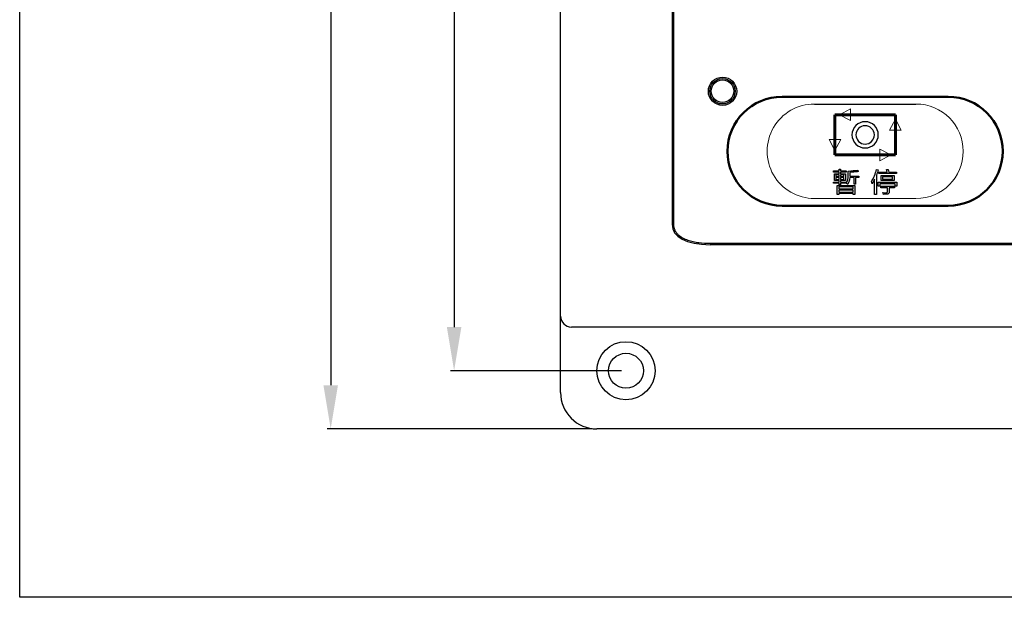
# Model space of a CAD drawing. Header units: millimetres. Extents: x 6964 to 8548, y -230 to 508.
# Tile 1 of 137: x 6964 to 7100, y -230 to -150. Entities that reach past the tile are written whole.
import ezdxf

# ---------------------------------------------------------------- set-up
doc = ezdxf.new("R2010")
doc.units = ezdxf.units.MM
doc.header["$LTSCALE"] = 3
doc.header["$PDSIZE"] = -1
doc.layers.add('layer 1', color=7, linetype='Continuous')
doc.styles.get("Standard").update_dxf_attribs({"font": 'arial.ttf', "height": 10})
doc.dimstyles.new('ISO-25', dxfattribs={"dimtxt": 10, "dimasz": 6, "dimexe": 0.5, "dimexo": 0.625, "dimtad": 1, "dimdec": 1, "dimdsep": 46, "dimtxsty": 'Standard', "dimcen": 0, "dimclrd": 256, "dimclre": 256, "dimadec": 0, "dimazin": 0, "dimtfac": 1, "dimtdec": 1, "dimtmove": 0, "dimatfit": 3, "dimfxl": 1, "dimlwd": 30, "dimlwe": 30, "dimarcsym": 0})

# ---------------------------------------------------------------- blocks, each defined once
blk = doc.blocks.new('*D30')
at = {"lineweight": 30}
for p, q in [((7047.12, 55.21), (7023.61, 55.21)), ((7024.11, 49.21), (7024.11, -192.79)), ((7047.12, -198.79), (7023.61, -198.79))]:
    blk.add_line(p, q, dxfattribs=at)
for points in [[(7023.11, 49.21), (7025.11, 49.21), (7024.11, 55.21)], [(7023.11, -192.79), (7025.11, -192.79), (7024.11, -198.79)]]:
    blk.add_solid(points)
at = {"layer": 'Defpoints', "color": 0}
for p in [(7047.75, 55.21), (7024.11, -198.79), (7047.75, -198.79)]:
    blk.add_point(p, dxfattribs=at)
at = {"color": 0, "insert": (7018.38, -69.55), "char_height": 10, "attachment_point": 5, "rotation": 90}
blk.add_mtext('254', dxfattribs=at)
blk = doc.blocks.new('*D31')
at = {"lineweight": 30}
for p, q in [((7043.12, 63.21), (7006.63, 63.21)), ((7007.13, 57.21), (7007.13, -200.79)), ((7043.12, -206.79), (7006.63, -206.79))]:
    blk.add_line(p, q, dxfattribs=at)
for points in [[(7006.13, 57.21), (7008.13, 57.21), (7007.13, 63.21)], [(7006.13, -200.79), (7008.13, -200.79), (7007.13, -206.79)]]:
    blk.add_solid(points)
at = {"layer": 'Defpoints', "color": 0}
for p in [(7043.75, 63.21), (7007.13, -206.79), (7043.75, -206.79)]:
    blk.add_point(p, dxfattribs=at)
at = {"color": 0, "insert": (7001.4, -67.54), "char_height": 10, "attachment_point": 5, "rotation": 90}
blk.add_mtext('270', dxfattribs=at)

msp = doc.modelspace()

# ---------------------------------------------------------------- linework, layer by layer
at = {"linetype": 'Continuous', "lineweight": 30}
for p, q in [((7038.75, -191.29), (7038.75, 47.71)), ((7054.09, -112.13), (7054.09, -178.64)), ((7059.32, -181.44), (7420.18, -181.44)), ((7038.75, -194.29), (7038.75, -191.29)), ((7439.25, -192.79), (7040.25, -192.79)), ((7038.75, -201.79), (7038.75, -194.29)), ((7435.75, -206.79), (7043.75, -206.79))]:
    msp.add_line(p, q, dxfattribs=at)
msp.add_line((7073.67, -162.09), (7087.64, -162.09))
at = {"color": 1}
msp.add_lwpolyline([(6964.35, 508.16), (8121.42, 508.16), (8121.42, -229.96), (6964.35, -229.96)], close=True, dxfattribs=at)
at = {"linetype": 'Continuous', "lineweight": 30}
for radius in [4, 2.4]:
    msp.add_circle((7047.75, -198.79), radius, dxfattribs=at)
for centre, radius in [((7040.25, -191.29), 1.5), ((7043.75, -201.79), 5)]:
    msp.add_arc(centre, radius, 180, 270, dxfattribs=at)
msp.add_ellipse((7065.92, -175.1), major_axis=(-11.71, -4.26), ratio=0.401308, start_param=6.138009, end_param=7.116858, dxfattribs=at)
at = {"layer": 'layer 1'}
for points in [[(7054.29, -112.13), (7054.29, -112.13), (7054.29, -178.64), (7054.29, -178.64)], [(7076.29, -171.45), (7076.29, -171.45), (7076.29, -171.29), (7076.29, -171.29)], [(7076.29, -171.29), (7076.29, -171.29), (7077.07, -171.29), (7077.07, -171.29)], [(7077.07, -171.45), (7077.07, -171.45), (7076.29, -171.45), (7076.29, -171.45)], [(7076.42, -172.6), (7076.42, -172.6), (7076.42, -171.68), (7076.42, -171.68)], [(7076.42, -171.68), (7076.42, -171.68), (7077.07, -171.68), (7077.07, -171.68)], [(7076.63, -171.83), (7076.63, -171.83), (7076.63, -172.06), (7076.63, -172.06)], [(7077.08, -171.83), (7077.08, -171.83), (7076.63, -171.83), (7076.63, -171.83)], [(7077.07, -171.29), (7077.07, -171.29), (7077.07, -171.05), (7077.07, -171.05)], [(7077.07, -171.05), (7077.07, -171.05), (7077.28, -171.05), (7077.28, -171.05)], [(7077.07, -171.68), (7077.07, -171.68), (7077.07, -171.45), (7077.07, -171.45)], [(7077.08, -172.06), (7077.08, -172.06), (7077.08, -171.83), (7077.08, -171.83)], [(7077.28, -171.05), (7077.28, -171.05), (7077.28, -171.29), (7077.28, -171.29)], [(7077.28, -171.29), (7077.28, -171.29), (7078.04, -171.29), (7078.04, -171.29)], [(7078.04, -171.45), (7078.04, -171.45), (7077.28, -171.45), (7077.28, -171.45)], [(7077.28, -171.45), (7077.28, -171.45), (7077.28, -171.68), (7077.28, -171.68)], [(7077.28, -171.68), (7077.28, -171.68), (7077.93, -171.68), (7077.93, -171.68)], [(7077.74, -171.83), (7077.74, -171.83), (7077.28, -171.83), (7077.28, -171.83)], [(7077.28, -171.83), (7077.28, -171.83), (7077.28, -172.06), (7077.28, -172.06)], [(7077.74, -172.06), (7077.74, -172.06), (7077.74, -171.83), (7077.74, -171.83)], [(7077.93, -171.68), (7077.93, -171.68), (7077.93, -172.6), (7077.93, -172.6)], [(7078.04, -171.29), (7078.04, -171.29), (7078.04, -171.45), (7078.04, -171.45)], [(7078.04, -172.97), (7078.24, -172.74), (7078.33, -172.37), (7078.31, -171.86)], [(7078.31, -171.31), (7078.81, -171.28), (7079.25, -171.24), (7079.63, -171.19)], [(7078.31, -171.86), (7078.31, -171.86), (7078.31, -171.31), (7078.31, -171.31)], [(7078.83, -171.48), (7078.69, -171.48), (7078.59, -171.49), (7078.53, -171.49)], [(7078.53, -171.49), (7078.53, -171.49), (7078.53, -171.87), (7078.53, -171.87)], [(7078.53, -171.87), (7078.53, -171.87), (7078.53, -172.01), (7078.53, -172.01)], [(7078.53, -172.01), (7078.53, -172.01), (7079.77, -172.01), (7079.77, -172.01)], [(7079.71, -171.39), (7079.5, -171.42), (7079.21, -171.45), (7078.83, -171.48)], [(7079.63, -171.19), (7079.63, -171.19), (7079.71, -171.39), (7079.71, -171.39)], [(7079.77, -172.01), (7079.77, -172.01), (7079.77, -172.2), (7079.77, -172.2)], [(7081.52, -172.78), (7081.85, -172.24), (7082.08, -171.68), (7082.22, -171.09)], [(7082.46, -171.13), (7082.39, -171.4), (7082.3, -171.66), (7082.2, -171.9)], [(7082.2, -171.9), (7082.2, -171.9), (7082.2, -174.56), (7082.2, -174.56)], [(7082.22, -171.09), (7082.22, -171.09), (7082.46, -171.13), (7082.46, -171.13)], [(7082.55, -171.65), (7082.55, -171.65), (7082.55, -171.45), (7082.55, -171.45)], [(7082.55, -171.45), (7082.55, -171.45), (7083.69, -171.45), (7083.69, -171.45)], [(7084.98, -171.65), (7084.98, -171.65), (7082.55, -171.65), (7082.55, -171.65)], [(7082.84, -172.6), (7082.84, -172.6), (7082.84, -171.92), (7082.84, -171.92)], [(7082.84, -171.92), (7082.84, -171.92), (7084.65, -171.92), (7084.65, -171.92)], [(7083.6, -171.11), (7083.6, -171.11), (7083.82, -171.08), (7083.82, -171.08)], [(7083.69, -171.45), (7083.66, -171.34), (7083.63, -171.23), (7083.6, -171.11)], [(7083.82, -171.08), (7083.86, -171.2), (7083.89, -171.32), (7083.92, -171.45)], [(7083.92, -171.45), (7083.92, -171.45), (7084.98, -171.45), (7084.98, -171.45)], [(7084.65, -171.92), (7084.65, -171.92), (7084.65, -172.6), (7084.65, -172.6)], [(7084.98, -171.45), (7084.98, -171.45), (7084.98, -171.65), (7084.98, -171.65)], [(7076.28, -173), (7076.28, -173), (7076.28, -172.83), (7076.28, -172.83)], [(7076.28, -172.83), (7076.28, -172.83), (7077.07, -172.83), (7077.07, -172.83)], [(7077.07, -173), (7077.07, -173), (7076.28, -173), (7076.28, -173)], [(7077.07, -172.6), (7077.07, -172.6), (7076.42, -172.6), (7076.42, -172.6)], [(7076.63, -172.06), (7076.63, -172.06), (7077.08, -172.06), (7077.08, -172.06)], [(7076.63, -172.21), (7076.63, -172.21), (7076.63, -172.46), (7076.63, -172.46)], [(7077.08, -172.21), (7077.08, -172.21), (7076.63, -172.21), (7076.63, -172.21)], [(7076.63, -172.46), (7076.63, -172.46), (7077.08, -172.46), (7077.08, -172.46)], [(7076.8, -174.56), (7076.8, -174.56), (7076.8, -173.3), (7076.8, -173.3)], [(7076.8, -173.3), (7076.8, -173.3), (7079.24, -173.3), (7079.24, -173.3)], [(7077.07, -172.83), (7077.07, -172.83), (7077.07, -172.6), (7077.07, -172.6)], [(7077.07, -173.2), (7077.07, -173.2), (7077.07, -173), (7077.07, -173)], [(7077.28, -173.2), (7077.28, -173.2), (7077.07, -173.2), (7077.07, -173.2)], [(7077.08, -172.46), (7077.08, -172.46), (7077.08, -172.21), (7077.08, -172.21)], [(7077.28, -172.06), (7077.28, -172.06), (7077.74, -172.06), (7077.74, -172.06)], [(7077.28, -172.21), (7077.28, -172.21), (7077.28, -172.46), (7077.28, -172.46)], [(7077.74, -172.21), (7077.74, -172.21), (7077.28, -172.21), (7077.28, -172.21)], [(7077.28, -172.46), (7077.28, -172.46), (7077.74, -172.46), (7077.74, -172.46)], [(7077.93, -172.6), (7077.93, -172.6), (7077.28, -172.6), (7077.28, -172.6)], [(7077.28, -172.6), (7077.28, -172.6), (7077.28, -172.83), (7077.28, -172.83)], [(7077.28, -172.83), (7077.28, -172.83), (7077.99, -172.83), (7077.99, -172.83)], [(7077.99, -173), (7077.99, -173), (7077.28, -173), (7077.28, -173)], [(7077.28, -173), (7077.28, -173), (7077.28, -173.2), (7077.28, -173.2)], [(7077.74, -172.46), (7077.74, -172.46), (7077.74, -172.21), (7077.74, -172.21)], [(7077.99, -172.83), (7077.99, -172.83), (7077.99, -173), (7077.99, -173)], [(7078.2, -173.09), (7078.13, -173.03), (7078.07, -172.99), (7078.04, -172.97)], [(7078.25, -173.11), (7078.24, -173.1), (7078.22, -173.1), (7078.2, -173.09)], [(7078.53, -172.2), (7078.52, -172.55), (7078.42, -172.85), (7078.25, -173.11)], [(7079.12, -172.2), (7079.12, -172.2), (7078.53, -172.2), (7078.53, -172.2)], [(7079.12, -173.14), (7079.12, -173.14), (7079.12, -172.2), (7079.12, -172.2)], [(7079.34, -173.14), (7079.34, -173.14), (7079.12, -173.14), (7079.12, -173.14)], [(7079.24, -173.3), (7079.24, -173.3), (7079.24, -174.56), (7079.24, -174.56)], [(7079.77, -172.2), (7079.77, -172.2), (7079.34, -172.2), (7079.34, -172.2)], [(7079.34, -172.2), (7079.34, -172.2), (7079.34, -173.14), (7079.34, -173.14)], [(7081.61, -173.07), (7081.58, -172.95), (7081.55, -172.85), (7081.52, -172.78)], [(7081.66, -172.98), (7081.64, -173.02), (7081.62, -173.05), (7081.61, -173.07)], [(7081.96, -172.41), (7081.9, -172.55), (7081.8, -172.74), (7081.66, -172.98)], [(7081.96, -174.56), (7081.96, -174.56), (7081.96, -172.41), (7081.96, -172.41)], [(7082.44, -173.39), (7082.44, -173.39), (7082.44, -172.86), (7082.44, -172.86)], [(7082.44, -172.86), (7082.44, -172.86), (7085.03, -172.86), (7085.03, -172.86)], [(7084.79, -173.07), (7084.79, -173.07), (7082.68, -173.07), (7082.68, -173.07)], [(7082.68, -173.07), (7082.68, -173.07), (7082.68, -173.39), (7082.68, -173.39)], [(7084.65, -172.6), (7084.65, -172.6), (7082.84, -172.6), (7082.84, -172.6)], [(7083.06, -172.11), (7083.06, -172.11), (7083.06, -172.41), (7083.06, -172.41)], [(7084.42, -172.11), (7084.42, -172.11), (7083.06, -172.11), (7083.06, -172.11)], [(7083.06, -172.41), (7083.06, -172.41), (7084.42, -172.41), (7084.42, -172.41)], [(7084.42, -172.41), (7084.42, -172.41), (7084.42, -172.11), (7084.42, -172.11)], [(7084.79, -173.39), (7084.79, -173.39), (7084.79, -173.07), (7084.79, -173.07)], [(7085.03, -172.86), (7085.03, -172.86), (7085.03, -173.39), (7085.03, -173.39)], [(7077.02, -174.56), (7077.02, -174.56), (7076.8, -174.56), (7076.8, -174.56)], [(7077.02, -173.48), (7077.02, -173.48), (7077.02, -173.78), (7077.02, -173.78)], [(7079.02, -173.48), (7079.02, -173.48), (7077.02, -173.48), (7077.02, -173.48)], [(7077.02, -173.78), (7077.02, -173.78), (7079.02, -173.78), (7079.02, -173.78)], [(7077.02, -173.94), (7077.02, -173.94), (7077.02, -174.22), (7077.02, -174.22)], [(7079.02, -173.94), (7079.02, -173.94), (7077.02, -173.94), (7077.02, -173.94)], [(7077.02, -174.22), (7077.02, -174.22), (7079.02, -174.22), (7079.02, -174.22)], [(7079.02, -174.4), (7079.02, -174.4), (7077.02, -174.4), (7077.02, -174.4)], [(7077.02, -174.4), (7077.02, -174.4), (7077.02, -174.56), (7077.02, -174.56)], [(7079.02, -173.78), (7079.02, -173.78), (7079.02, -173.48), (7079.02, -173.48)], [(7079.02, -174.22), (7079.02, -174.22), (7079.02, -173.94), (7079.02, -173.94)], [(7079.02, -174.56), (7079.02, -174.56), (7079.02, -174.4), (7079.02, -174.4)], [(7079.24, -174.56), (7079.24, -174.56), (7079.02, -174.56), (7079.02, -174.56)], [(7082.2, -174.56), (7082.2, -174.56), (7081.96, -174.56), (7081.96, -174.56)], [(7082.68, -173.39), (7082.68, -173.39), (7082.44, -173.39), (7082.44, -173.39)], [(7082.8, -173.61), (7082.8, -173.61), (7082.8, -173.41), (7082.8, -173.41)], [(7082.8, -173.41), (7082.8, -173.41), (7084.68, -173.41), (7084.68, -173.41)], [(7083.73, -173.61), (7083.73, -173.61), (7082.8, -173.61), (7082.8, -173.61)], [(7083.16, -174.49), (7083.15, -174.43), (7083.13, -174.36), (7083.1, -174.28)], [(7083.1, -174.28), (7083.19, -174.29), (7083.32, -174.3), (7083.5, -174.3)], [(7083.16, -174.52), (7083.16, -174.51), (7083.16, -174.5), (7083.16, -174.49)], [(7083.6, -174.5), (7083.53, -174.51), (7083.38, -174.52), (7083.16, -174.52)], [(7083.5, -174.3), (7083.66, -174.31), (7083.74, -174.25), (7083.73, -174.14)], [(7083.96, -174.14), (7083.97, -174.39), (7083.85, -174.51), (7083.6, -174.5)], [(7083.73, -174.14), (7083.73, -174.14), (7083.73, -173.61), (7083.73, -173.61)], [(7084.68, -173.61), (7084.68, -173.61), (7083.96, -173.61), (7083.96, -173.61)], [(7083.96, -173.61), (7083.96, -173.61), (7083.96, -174.14), (7083.96, -174.14)], [(7084.68, -173.41), (7084.68, -173.41), (7084.68, -173.61), (7084.68, -173.61)], [(7085.03, -173.39), (7085.03, -173.39), (7084.79, -173.39), (7084.79, -173.39)], [(7054.29, -178.64), (7054.29, -178.77), (7054.3, -178.9), (7054.33, -179.03)], [(7054.33, -179.03), (7054.36, -179.16), (7054.4, -179.28), (7054.45, -179.4)], [(7054.45, -179.4), (7054.5, -179.52), (7054.57, -179.64), (7054.64, -179.74)], [(7054.64, -179.74), (7054.72, -179.85), (7054.81, -179.95), (7054.9, -180.04)], [(7059.32, -181.24), (7059.32, -181.24), (7420.18, -181.24), (7420.18, -181.24)]]:
    msp.add_open_spline(points, degree=3, dxfattribs=at)
for points, knots in [([(7062.98, -160.33), (7062.98, -159.25), (7062.11, -158.38), (7061.03, -158.38), (7061.03, -158.38), (7059.96, -158.38), (7059.08, -159.25), (7059.08, -160.33), (7059.08, -160.33), (7059.08, -161.41), (7059.96, -162.28), (7061.03, -162.28), (7061.03, -162.28), (7062.11, -162.28), (7062.98, -161.41), (7062.98, -160.33)], [0, 0, 0, 0, 0.2, 0.2, 0.2, 0.2, 0.4, 0.4, 0.4, 0.4, 0.6, 0.6, 0.6, 0.6, 1, 1, 1, 1]), ([(7062.78, -160.33), (7062.78, -159.36), (7062, -158.58), (7061.03, -158.58), (7061.03, -158.58), (7060.07, -158.58), (7059.28, -159.36), (7059.28, -160.33), (7059.28, -160.33), (7059.28, -161.3), (7060.07, -162.08), (7061.03, -162.08), (7061.03, -162.08), (7062, -162.08), (7062.78, -161.3), (7062.78, -160.33)], [0, 0, 0, 0, 0.2, 0.2, 0.2, 0.2, 0.4, 0.4, 0.4, 0.4, 0.6, 0.6, 0.6, 0.6, 1, 1, 1, 1]), ([(7062.58, -160.33), (7062.58, -159.47), (7061.89, -158.78), (7061.03, -158.78), (7061.03, -158.78), (7060.18, -158.78), (7059.48, -159.47), (7059.48, -160.33), (7059.48, -160.33), (7059.48, -161.19), (7060.18, -161.88), (7061.03, -161.88), (7061.03, -161.88), (7061.89, -161.88), (7062.58, -161.19), (7062.58, -160.33)], [0, 0, 0, 0, 0.2, 0.2, 0.2, 0.2, 0.4, 0.4, 0.4, 0.4, 0.6, 0.6, 0.6, 0.6, 1, 1, 1, 1]), ([(7080.65, -164.52), (7081.65, -164.52), (7082.46, -165.33), (7082.46, -166.33), (7082.46, -166.33), (7082.46, -167.33), (7081.65, -168.14), (7080.65, -168.14), (7080.65, -168.14), (7079.65, -168.14), (7078.84, -167.33), (7078.84, -166.33), (7078.84, -166.33), (7078.84, -165.33), (7079.65, -164.52), (7080.65, -164.52)], [0, 0, 0, 0, 0.2, 0.2, 0.2, 0.2, 0.4, 0.4, 0.4, 0.4, 0.6, 0.6, 0.6, 0.6, 1, 1, 1, 1]), ([(7080.65, -165.07), (7081.35, -165.07), (7081.92, -165.63), (7081.92, -166.33), (7081.92, -166.33), (7081.92, -167.03), (7081.35, -167.6), (7080.65, -167.6), (7080.65, -167.6), (7079.95, -167.6), (7079.39, -167.03), (7079.39, -166.33), (7079.39, -166.33), (7079.39, -165.63), (7079.95, -165.07), (7080.65, -165.07)], [0, 0, 0, 0, 0.2, 0.2, 0.2, 0.2, 0.4, 0.4, 0.4, 0.4, 0.6, 0.6, 0.6, 0.6, 1, 1, 1, 1]), ([(7054.9, -180.04), (7055.09, -180.22), (7055.31, -180.37), (7055.54, -180.5), (7055.54, -180.5), (7055.76, -180.62), (7056, -180.73), (7056.25, -180.81), (7056.25, -180.81), (7056.5, -180.9), (7056.75, -180.97), (7057, -181.02)], [0.58974359, 0.58974359, 0.58974359, 0.58974359, 0.61538462, 0.61538462, 0.61538462, 0.61538463, 0.64102564, 0.64102564, 0.64102564, 0.64102565, 0.66666667, 0.66666667, 0.66666667, 0.66666667]), ([(7057, -181.02), (7057.26, -181.08), (7057.51, -181.12), (7057.77, -181.15), (7057.77, -181.15), (7058.28, -181.22), (7058.8, -181.24), (7059.32, -181.24)], [0.66666667, 0.66666667, 0.66666667, 0.66666667, 0.69230769, 0.69230769, 0.69230769, 0.6923077, 0.71794872, 0.71794872, 0.71794872, 0.71794872])]:
    msp.add_open_spline(points, degree=3, knots=knots, dxfattribs=at)
at = {"layer": 'layer 1', "lineweight": 50}
for points, knots in [([(7069.22, -176.09), (7065.08, -176.09), (7061.72, -172.73), (7061.72, -168.59), (7061.72, -168.59), (7061.72, -164.44), (7065.08, -161.09), (7069.22, -161.09)], [0.7272727, 0.7272727, 0.7272727, 0.7272727, 0.8181818, 0.8181818, 0.8181818, 0.8181818, 1, 1, 1, 1]), ([(7092.08, -161.09), (7096.22, -161.09), (7099.58, -164.44), (7099.58, -168.59), (7099.58, -168.59), (7099.58, -172.73), (7096.22, -176.09), (7092.08, -176.09)], [0.2727273, 0.2727273, 0.2727273, 0.2727273, 0.3636364, 0.3636364, 0.3636364, 0.3636364, 0.4545455, 0.4545455, 0.4545455, 0.4545455])]:
    msp.add_open_spline(points, degree=3, knots=knots, dxfattribs=at)
for points in [[(7069.22, -161.09), (7069.22, -161.09), (7069.23, -161.09), (7069.23, -161.09)], [(7069.23, -161.09), (7069.23, -161.09), (7092.07, -161.09), (7092.07, -161.09)], [(7092.07, -161.09), (7092.07, -161.09), (7092.08, -161.09), (7092.08, -161.09)], [(7069.23, -176.09), (7069.23, -176.09), (7069.22, -176.09), (7069.22, -176.09)], [(7092.07, -176.09), (7092.07, -176.09), (7069.23, -176.09), (7069.23, -176.09)], [(7092.08, -176.09), (7092.08, -176.09), (7092.07, -176.09), (7092.07, -176.09)]]:
    msp.add_open_spline(points, degree=3, dxfattribs=at)
at = {"layer": 'layer 1', "lineweight": 9}
for points, knots in [([(7073.67, -162.09), (7071.35, -162.09), (7069.2, -163.32), (7068.04, -165.34), (7068.04, -165.34), (7066.88, -167.35), (7066.88, -169.82), (7068.04, -171.84), (7068.04, -171.84), (7069.2, -173.85), (7071.35, -175.09), (7073.67, -175.09)], [0, 0, 0, 0, 0.25, 0.25, 0.25, 0.25, 0.5, 0.5, 0.5, 0.5, 1, 1, 1, 1]), ([(7087.64, -175.09), (7091.23, -175.09), (7094.14, -172.18), (7094.14, -168.59), (7094.14, -168.59), (7094.14, -165), (7091.23, -162.09), (7087.64, -162.09)], [0, 0, 0, 0, 0.333333, 0.333333, 0.333333, 0.333333, 1, 1, 1, 1])]:
    msp.add_open_spline(points, degree=3, knots=knots, dxfattribs=at)
at = {"layer": 'layer 1', "lineweight": 60}
for points in [[(7076.5, -163.57), (7076.5, -163.57), (7084.81, -163.57), (7084.81, -163.57)], [(7076.5, -169.1), (7076.5, -169.1), (7076.5, -163.57), (7076.5, -163.57)], [(7084.81, -163.57), (7084.81, -163.57), (7084.81, -169.1), (7084.81, -169.1)], [(7084.81, -169.1), (7084.81, -169.1), (7076.5, -169.1), (7076.5, -169.1)]]:
    msp.add_open_spline(points, degree=3, dxfattribs=at)
at = {"layer": 'layer 1', "lineweight": 9}
for points in [[(7078.64, -162.76), (7078.64, -162.76), (7077.13, -163.57), (7077.13, -163.57)], [(7077.13, -163.57), (7077.13, -163.57), (7078.64, -164.37), (7078.64, -164.37)], [(7078.64, -164.37), (7078.64, -164.37), (7078.64, -162.76), (7078.64, -162.76)], [(7084.81, -164.19), (7084.81, -164.19), (7084, -165.71), (7084, -165.71)], [(7085.61, -165.71), (7085.61, -165.71), (7084.81, -164.19), (7084.81, -164.19)], [(7084, -165.71), (7084, -165.71), (7085.61, -165.71), (7085.61, -165.71)], [(7076.5, -168.48), (7076.5, -168.48), (7075.69, -166.96), (7075.69, -166.96)], [(7075.69, -166.96), (7075.69, -166.96), (7077.31, -166.96), (7077.31, -166.96)], [(7077.31, -166.96), (7077.31, -166.96), (7076.5, -168.48), (7076.5, -168.48)], [(7082.66, -168.3), (7082.66, -168.3), (7084.18, -169.1), (7084.18, -169.1)], [(7082.66, -169.91), (7082.66, -169.91), (7082.66, -168.3), (7082.66, -168.3)], [(7084.18, -169.1), (7084.18, -169.1), (7082.66, -169.91), (7082.66, -169.91)], [(7076.29, -171.45), (7076.29, -171.45), (7076.29, -171.29), (7076.29, -171.29)], [(7076.29, -171.29), (7076.29, -171.29), (7077.07, -171.29), (7077.07, -171.29)], [(7077.07, -171.45), (7077.07, -171.45), (7076.29, -171.45), (7076.29, -171.45)], [(7076.42, -172.6), (7076.42, -172.6), (7076.42, -171.68), (7076.42, -171.68)], [(7076.42, -171.68), (7076.42, -171.68), (7077.07, -171.68), (7077.07, -171.68)], [(7076.63, -171.83), (7076.63, -171.83), (7076.63, -172.06), (7076.63, -172.06)], [(7077.08, -171.83), (7077.08, -171.83), (7076.63, -171.83), (7076.63, -171.83)], [(7077.07, -171.29), (7077.07, -171.29), (7077.07, -171.05), (7077.07, -171.05)], [(7077.07, -171.05), (7077.07, -171.05), (7077.28, -171.05), (7077.28, -171.05)], [(7077.07, -171.68), (7077.07, -171.68), (7077.07, -171.45), (7077.07, -171.45)], [(7077.08, -172.06), (7077.08, -172.06), (7077.08, -171.83), (7077.08, -171.83)], [(7077.28, -171.05), (7077.28, -171.05), (7077.28, -171.29), (7077.28, -171.29)], [(7077.28, -171.29), (7077.28, -171.29), (7078.04, -171.29), (7078.04, -171.29)], [(7078.04, -171.45), (7078.04, -171.45), (7077.28, -171.45), (7077.28, -171.45)], [(7077.28, -171.45), (7077.28, -171.45), (7077.28, -171.68), (7077.28, -171.68)], [(7077.28, -171.68), (7077.28, -171.68), (7077.93, -171.68), (7077.93, -171.68)], [(7077.74, -171.83), (7077.74, -171.83), (7077.28, -171.83), (7077.28, -171.83)], [(7077.28, -171.83), (7077.28, -171.83), (7077.28, -172.06), (7077.28, -172.06)], [(7077.74, -172.06), (7077.74, -172.06), (7077.74, -171.83), (7077.74, -171.83)], [(7077.93, -171.68), (7077.93, -171.68), (7077.93, -172.6), (7077.93, -172.6)], [(7078.04, -171.29), (7078.04, -171.29), (7078.04, -171.45), (7078.04, -171.45)], [(7078.04, -172.97), (7078.24, -172.74), (7078.33, -172.37), (7078.31, -171.86)], [(7078.31, -171.31), (7078.81, -171.28), (7079.25, -171.24), (7079.63, -171.19)], [(7078.31, -171.86), (7078.31, -171.86), (7078.31, -171.31), (7078.31, -171.31)], [(7078.83, -171.48), (7078.69, -171.48), (7078.59, -171.49), (7078.53, -171.49)], [(7078.53, -171.49), (7078.53, -171.49), (7078.53, -171.87), (7078.53, -171.87)], [(7078.53, -171.87), (7078.53, -171.87), (7078.53, -172.01), (7078.53, -172.01)], [(7078.53, -172.01), (7078.53, -172.01), (7079.77, -172.01), (7079.77, -172.01)], [(7079.71, -171.39), (7079.5, -171.42), (7079.21, -171.45), (7078.83, -171.48)], [(7079.63, -171.19), (7079.63, -171.19), (7079.71, -171.39), (7079.71, -171.39)], [(7079.77, -172.01), (7079.77, -172.01), (7079.77, -172.2), (7079.77, -172.2)], [(7081.52, -172.78), (7081.85, -172.24), (7082.08, -171.68), (7082.22, -171.09)], [(7082.46, -171.13), (7082.39, -171.4), (7082.3, -171.66), (7082.2, -171.9)], [(7082.2, -171.9), (7082.2, -171.9), (7082.2, -174.56), (7082.2, -174.56)], [(7082.22, -171.09), (7082.22, -171.09), (7082.46, -171.13), (7082.46, -171.13)], [(7082.55, -171.65), (7082.55, -171.65), (7082.55, -171.45), (7082.55, -171.45)], [(7082.55, -171.45), (7082.55, -171.45), (7083.69, -171.45), (7083.69, -171.45)], [(7084.98, -171.65), (7084.98, -171.65), (7082.55, -171.65), (7082.55, -171.65)], [(7082.84, -172.6), (7082.84, -172.6), (7082.84, -171.92), (7082.84, -171.92)], [(7082.84, -171.92), (7082.84, -171.92), (7084.65, -171.92), (7084.65, -171.92)], [(7083.6, -171.11), (7083.6, -171.11), (7083.82, -171.08), (7083.82, -171.08)], [(7083.69, -171.45), (7083.66, -171.34), (7083.63, -171.23), (7083.6, -171.11)], [(7083.82, -171.08), (7083.86, -171.2), (7083.89, -171.32), (7083.92, -171.45)], [(7083.92, -171.45), (7083.92, -171.45), (7084.98, -171.45), (7084.98, -171.45)], [(7084.65, -171.92), (7084.65, -171.92), (7084.65, -172.6), (7084.65, -172.6)], [(7084.98, -171.45), (7084.98, -171.45), (7084.98, -171.65), (7084.98, -171.65)], [(7076.28, -173), (7076.28, -173), (7076.28, -172.83), (7076.28, -172.83)], [(7076.28, -172.83), (7076.28, -172.83), (7077.07, -172.83), (7077.07, -172.83)], [(7077.07, -173), (7077.07, -173), (7076.28, -173), (7076.28, -173)], [(7077.07, -172.6), (7077.07, -172.6), (7076.42, -172.6), (7076.42, -172.6)], [(7076.63, -172.06), (7076.63, -172.06), (7077.08, -172.06), (7077.08, -172.06)], [(7076.63, -172.21), (7076.63, -172.21), (7076.63, -172.46), (7076.63, -172.46)], [(7077.08, -172.21), (7077.08, -172.21), (7076.63, -172.21), (7076.63, -172.21)], [(7076.63, -172.46), (7076.63, -172.46), (7077.08, -172.46), (7077.08, -172.46)], [(7076.8, -174.56), (7076.8, -174.56), (7076.8, -173.3), (7076.8, -173.3)], [(7076.8, -173.3), (7076.8, -173.3), (7079.24, -173.3), (7079.24, -173.3)], [(7077.07, -172.83), (7077.07, -172.83), (7077.07, -172.6), (7077.07, -172.6)], [(7077.07, -173.2), (7077.07, -173.2), (7077.07, -173), (7077.07, -173)], [(7077.28, -173.2), (7077.28, -173.2), (7077.07, -173.2), (7077.07, -173.2)], [(7077.08, -172.46), (7077.08, -172.46), (7077.08, -172.21), (7077.08, -172.21)], [(7077.28, -172.06), (7077.28, -172.06), (7077.74, -172.06), (7077.74, -172.06)], [(7077.28, -172.21), (7077.28, -172.21), (7077.28, -172.46), (7077.28, -172.46)], [(7077.74, -172.21), (7077.74, -172.21), (7077.28, -172.21), (7077.28, -172.21)], [(7077.28, -172.46), (7077.28, -172.46), (7077.74, -172.46), (7077.74, -172.46)], [(7077.93, -172.6), (7077.93, -172.6), (7077.28, -172.6), (7077.28, -172.6)], [(7077.28, -172.6), (7077.28, -172.6), (7077.28, -172.83), (7077.28, -172.83)], [(7077.28, -172.83), (7077.28, -172.83), (7077.99, -172.83), (7077.99, -172.83)], [(7077.99, -173), (7077.99, -173), (7077.28, -173), (7077.28, -173)], [(7077.28, -173), (7077.28, -173), (7077.28, -173.2), (7077.28, -173.2)], [(7077.74, -172.46), (7077.74, -172.46), (7077.74, -172.21), (7077.74, -172.21)], [(7077.99, -172.83), (7077.99, -172.83), (7077.99, -173), (7077.99, -173)], [(7078.2, -173.09), (7078.13, -173.03), (7078.07, -172.99), (7078.04, -172.97)], [(7078.25, -173.11), (7078.24, -173.1), (7078.22, -173.1), (7078.2, -173.09)], [(7078.53, -172.2), (7078.52, -172.55), (7078.42, -172.85), (7078.25, -173.11)], [(7079.12, -172.2), (7079.12, -172.2), (7078.53, -172.2), (7078.53, -172.2)], [(7079.12, -173.14), (7079.12, -173.14), (7079.12, -172.2), (7079.12, -172.2)], [(7079.34, -173.14), (7079.34, -173.14), (7079.12, -173.14), (7079.12, -173.14)], [(7079.24, -173.3), (7079.24, -173.3), (7079.24, -174.56), (7079.24, -174.56)], [(7079.77, -172.2), (7079.77, -172.2), (7079.34, -172.2), (7079.34, -172.2)], [(7079.34, -172.2), (7079.34, -172.2), (7079.34, -173.14), (7079.34, -173.14)], [(7081.61, -173.07), (7081.58, -172.95), (7081.55, -172.85), (7081.52, -172.78)], [(7081.66, -172.98), (7081.64, -173.02), (7081.62, -173.05), (7081.61, -173.07)], [(7081.96, -172.41), (7081.9, -172.55), (7081.8, -172.74), (7081.66, -172.98)], [(7081.96, -174.56), (7081.96, -174.56), (7081.96, -172.41), (7081.96, -172.41)], [(7082.44, -173.39), (7082.44, -173.39), (7082.44, -172.86), (7082.44, -172.86)], [(7082.44, -172.86), (7082.44, -172.86), (7085.03, -172.86), (7085.03, -172.86)], [(7084.79, -173.07), (7084.79, -173.07), (7082.68, -173.07), (7082.68, -173.07)], [(7082.68, -173.07), (7082.68, -173.07), (7082.68, -173.39), (7082.68, -173.39)], [(7084.65, -172.6), (7084.65, -172.6), (7082.84, -172.6), (7082.84, -172.6)], [(7083.06, -172.11), (7083.06, -172.11), (7083.06, -172.41), (7083.06, -172.41)], [(7084.42, -172.11), (7084.42, -172.11), (7083.06, -172.11), (7083.06, -172.11)], [(7083.06, -172.41), (7083.06, -172.41), (7084.42, -172.41), (7084.42, -172.41)], [(7084.42, -172.41), (7084.42, -172.41), (7084.42, -172.11), (7084.42, -172.11)], [(7084.79, -173.39), (7084.79, -173.39), (7084.79, -173.07), (7084.79, -173.07)], [(7085.03, -172.86), (7085.03, -172.86), (7085.03, -173.39), (7085.03, -173.39)], [(7077.02, -174.56), (7077.02, -174.56), (7076.8, -174.56), (7076.8, -174.56)], [(7077.02, -173.48), (7077.02, -173.48), (7077.02, -173.78), (7077.02, -173.78)], [(7079.02, -173.48), (7079.02, -173.48), (7077.02, -173.48), (7077.02, -173.48)], [(7077.02, -173.78), (7077.02, -173.78), (7079.02, -173.78), (7079.02, -173.78)], [(7077.02, -173.94), (7077.02, -173.94), (7077.02, -174.22), (7077.02, -174.22)], [(7079.02, -173.94), (7079.02, -173.94), (7077.02, -173.94), (7077.02, -173.94)], [(7077.02, -174.22), (7077.02, -174.22), (7079.02, -174.22), (7079.02, -174.22)], [(7079.02, -174.4), (7079.02, -174.4), (7077.02, -174.4), (7077.02, -174.4)], [(7077.02, -174.4), (7077.02, -174.4), (7077.02, -174.56), (7077.02, -174.56)], [(7079.02, -173.78), (7079.02, -173.78), (7079.02, -173.48), (7079.02, -173.48)], [(7079.02, -174.22), (7079.02, -174.22), (7079.02, -173.94), (7079.02, -173.94)], [(7079.02, -174.56), (7079.02, -174.56), (7079.02, -174.4), (7079.02, -174.4)], [(7079.24, -174.56), (7079.24, -174.56), (7079.02, -174.56), (7079.02, -174.56)], [(7082.2, -174.56), (7082.2, -174.56), (7081.96, -174.56), (7081.96, -174.56)], [(7082.68, -173.39), (7082.68, -173.39), (7082.44, -173.39), (7082.44, -173.39)], [(7082.8, -173.61), (7082.8, -173.61), (7082.8, -173.41), (7082.8, -173.41)], [(7082.8, -173.41), (7082.8, -173.41), (7084.68, -173.41), (7084.68, -173.41)], [(7083.73, -173.61), (7083.73, -173.61), (7082.8, -173.61), (7082.8, -173.61)], [(7083.16, -174.49), (7083.15, -174.43), (7083.13, -174.36), (7083.1, -174.28)], [(7083.1, -174.28), (7083.19, -174.29), (7083.32, -174.3), (7083.5, -174.3)], [(7083.16, -174.52), (7083.16, -174.51), (7083.16, -174.5), (7083.16, -174.49)], [(7083.6, -174.5), (7083.53, -174.51), (7083.38, -174.52), (7083.16, -174.52)], [(7083.5, -174.3), (7083.66, -174.31), (7083.74, -174.25), (7083.73, -174.14)], [(7083.96, -174.14), (7083.97, -174.39), (7083.85, -174.51), (7083.6, -174.5)], [(7083.73, -174.14), (7083.73, -174.14), (7083.73, -173.61), (7083.73, -173.61)], [(7084.68, -173.61), (7084.68, -173.61), (7083.96, -173.61), (7083.96, -173.61)], [(7083.96, -173.61), (7083.96, -173.61), (7083.96, -174.14), (7083.96, -174.14)], [(7084.68, -173.41), (7084.68, -173.41), (7084.68, -173.61), (7084.68, -173.61)], [(7085.03, -173.39), (7085.03, -173.39), (7084.79, -173.39), (7084.79, -173.39)], [(7087.64, -175.09), (7087.64, -175.09), (7073.67, -175.09), (7073.67, -175.09)]]:
    msp.add_open_spline(points, degree=3, dxfattribs=at)

# ---------------------------------------------------------------- dimensions: what is measured, and where the dimension line sits
for base, p1, p2, picture, middle in [((7007.13, -206.79), (7043.75, 63.21), (7043.75, -206.79), '*D31', (7007.13, -67.54)), ((7024.11, -198.79), (7047.75, 55.21), (7047.75, -198.79), '*D30', (7024.11, -69.55))]:
    dim = msp.add_linear_dim(base=base, p1=p1, p2=p2, angle=90, dimstyle='ISO-25')
    dim.commit()
    dim.dimension.update_dxf_attribs({"geometry": picture, "text_midpoint": middle, "dimtype": 160})

doc.saveas('drawing.dxf')
